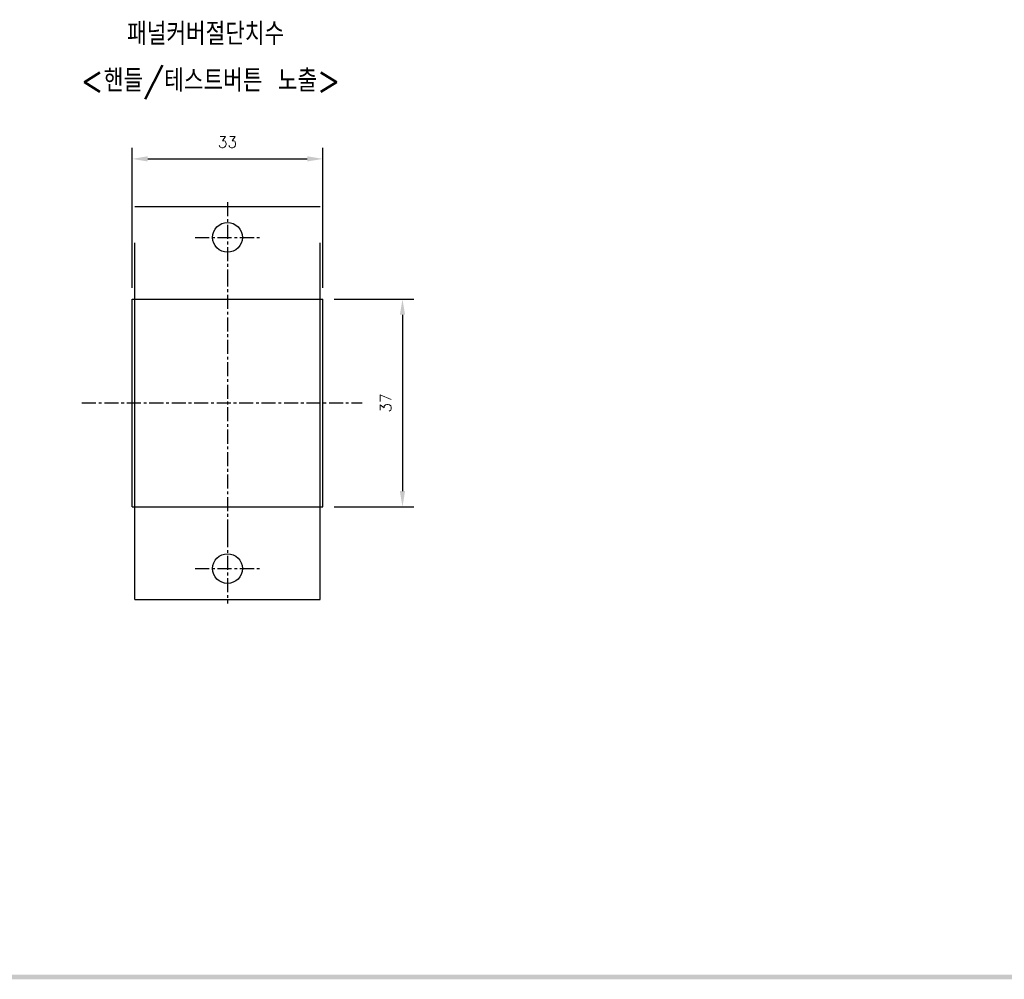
# Model space of a CAD drawing. Extents: x 165 to 860, y -1865 to 556.
# Tile 5 of 7: x 509 to 685, y 71 to 241. Entities that reach past the tile are written whole.
import ezdxf

# ---------------------------------------------------------------- set-up
doc = ezdxf.new("R2010")
doc.units = 0
doc.header["$MEASUREMENT"] = 0
doc.linetypes.add('CENTER', pattern=[2, 1.25, -0.25, 0.25, -0.25])
doc.linetypes.add('PHANTOMX2', pattern=[127, 63.5, -12.7, 12.7, -12.7, 12.7, -12.7])
for name, color, linetype in [('cen', 1, 'CENTER'), ('di', 3, 'CONTINUOUS'), ('DIM', 3, 'CONTINUOUS'), ('dwg', 7, 'CONTINUOUS'), ('ph', 6, 'PHANTOMX2')]:
    doc.layers.add(name, color=color, linetype=linetype)
doc.styles.add('KIM', font='ROMANS.shx', dxfattribs={"height": 5, "bigfont": 'GSG1.shx'})
doc.styles.get("Standard").update_dxf_attribs({"font": 'romans.shx', "height": 2, "bigfont": 'hgs.shx'})
doc.dimstyles.new('STANDARD$0', dxfattribs={"dimtxt": 5, "dimasz": 5, "dimexe": 1, "dimexo": 2, "dimgap": 2, "dimtad": 1, "dimdec": 4, "dimzin": 12, "dimdsep": 46, "dimtxsty": 'KIM', "dimcen": -1, "dimdle": 0.1, "dimadec": 0, "dimazin": 0, "dimtfac": 1, "dimtdec": 4, "dimtmove": 0, "dimatfit": 3, "dimfxl": 0, "dimtolj": 1, "dimtzin": 0, "dimarcsym": 0})

# ---------------------------------------------------------------- blocks, each defined once
blk = doc.blocks.new('*D812')
at = {"layer": 'DIM'}
for p, q in [((565.5, 191.73), (579.67, 191.73)), ((577.67, 188.93), (577.67, 157.53)), ((565.5, 154.73), (579.67, 154.73))]:
    blk.add_line(p, q, dxfattribs=at)
for points in [[(577.2, 188.93), (578.13, 188.93), (577.67, 191.73)], [(577.2, 157.53), (578.13, 157.53), (577.67, 154.73)]]:
    blk.add_solid(points, dxfattribs=at)
at = {"layer": 'DIM', "insert": (574.67, 173.23), "char_height": 2, "attachment_point": 5, "rotation": 90}
blk.add_mtext('\\A1;37', dxfattribs=at)
blk = doc.blocks.new('*D813')
at = {"layer": 'DIM'}
for p, q in [((529.5, 193.73), (529.5, 218.7)), ((563.5, 193.73), (563.5, 218.7)), ((532.3, 216.7), (560.7, 216.7))]:
    blk.add_line(p, q, dxfattribs=at)
for points in [[(532.3, 217.17), (532.3, 216.24), (529.5, 216.7)], [(560.7, 217.17), (560.7, 216.24), (563.5, 216.7)]]:
    blk.add_solid(points, dxfattribs=at)
at = {"layer": 'DIM', "insert": (546.5, 219.7), "char_height": 2, "attachment_point": 5}
blk.add_mtext('\\A1;33', dxfattribs=at)

msp = doc.modelspace()

# ---------------------------------------------------------------- linework, layer by layer
at = {"layer": 'cen', "linetype": 'CENTER', "ltscale": 2}
for p, q in [((546.503, 208.981), (546.503, 196.474)), ((540.728, 202.69), (552.278, 202.69)), ((546.503, 196.474), (546.503, 150.018)), ((520.584, 173.227), (570.504, 173.227)), ((546.503, 150.018), (546.503, 137.512)), ((540.728, 143.727), (552.278, 143.727))]:
    msp.add_line(p, q, dxfattribs=at)
at = {"layer": 'dwg'}
for p, q in [((529.503, 154.727), (529.503, 191.727)), ((529.503, 191.727), (563.503, 191.727)), ((563.503, 154.727), (563.503, 191.727)), ((529.503, 154.727), (563.503, 154.727))]:
    msp.add_line(p, q, dxfattribs=at)
for centre in [(546.503, 202.727), (546.503, 143.727)]:
    msp.add_circle(centre, 2.65, dxfattribs=at)
msp.add_trace([(857.252, 70.575), (856.412, 71.415), (171.812, 70.575), (172.652, 71.415)], dxfattribs=at)
at = {"layer": 'ph'}
for p, q in [((530.003, 138.227), (530.003, 208.227)), ((530.003, 208.227), (563.003, 208.227)), ((563.003, 138.227), (563.003, 208.227)), ((530.003, 138.227), (563.003, 138.227))]:
    msp.add_line(p, q, dxfattribs=at)

# ---------------------------------------------------------------- texts
at = {"layer": 'di', "insert": (528.623, 240.981), "char_height": 4, "width": 177.9211, "attachment_point": 1}
msp.add_mtext('{\\Fromans,hgs|c129;패널커버절단치수}', dxfattribs=at)
at = {"layer": 'DIM', "insert": (520.372, 232.655), "char_height": 4, "width": 207.68749, "attachment_point": 1}
msp.add_mtext('\\pt52;<핸들/테스트버튼 노출>', dxfattribs=at)

# ---------------------------------------------------------------- dimensions: what is measured, and where the dimension line sits
at = {"layer": 'DIM'}
dim = msp.add_linear_dim(base=(563.503, 216.703), p1=(529.503, 191.727), p2=(563.503, 191.727), text='33', dimstyle='STANDARD$0', override={"dimtxt": 3, "dimasz": 2.8, "dimexe": 2, "dimdec": 2, "dimzin": 8, "dimtxsty": 'Standard', "dimcen": 0, "dimclrd": 256, "dimclre": 256, "dimclrt": 256, "dimadec": 2, "dimazin": 2, "dimtfac": 0.6, "dimtdec": 2, "dimtzin": 8, "dimlwd": 65535, "dimlwe": 65535, "dimarcsym": 1}, dxfattribs=at)
dim.commit()
dim.dimension.update_dxf_attribs({"geometry": '*D813', "text_midpoint": (546.503, 219.703)})
dim = msp.add_linear_dim(base=(577.667, 154.727), p1=(563.503, 191.727), p2=(563.503, 154.727), angle=90, text='37', dimstyle='STANDARD$0', override={"dimtxt": 3, "dimasz": 2.8, "dimexe": 2, "dimdec": 2, "dimzin": 8, "dimtxsty": 'Standard', "dimcen": 0, "dimclrd": 256, "dimclre": 256, "dimclrt": 256, "dimadec": 2, "dimazin": 2, "dimtfac": 0.6, "dimtdec": 2, "dimtzin": 8, "dimlwd": 65535, "dimlwe": 65535, "dimarcsym": 1}, dxfattribs=at)
dim.commit()
dim.dimension.update_dxf_attribs({"geometry": '*D812', "text_midpoint": (574.667, 173.227)})

doc.saveas('drawing.dxf')
